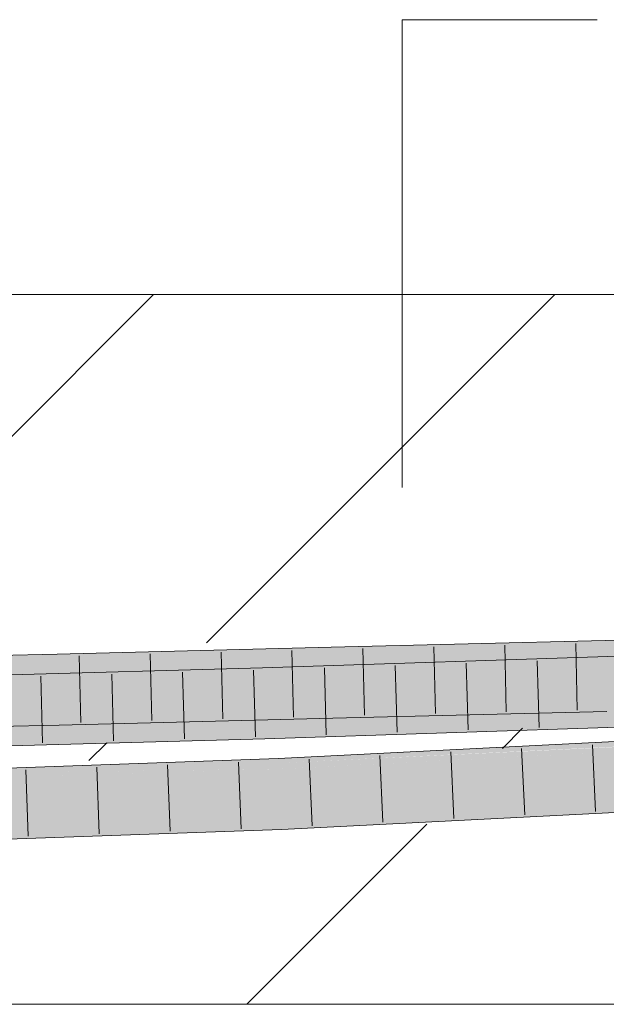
# Model space of a CAD drawing. Extents: x -620 to 300, y 62 to 1107.
# Tile 202 of 256: x 220.59 to 222.65, y 723.7 to 727.17. Entities that reach past the tile are written whole.
import ezdxf
from ezdxf.lldxf.tags import DXFTag

# ---------------------------------------------------------------- set-up
doc = ezdxf.new("R2010")
doc.units = 0
doc.layers.get('0').update_dxf_attribs({"lineweight": 35})
doc.layers.add('E_Detail_Linie_Text_Bem', color=7, linetype='Continuous', lineweight=13)
for name, color, linetype, lineweight, true_color in [('E_Detail_Wandschraffur', 7, 'Continuous', 5, 0xc0c0c0), ('E_Leerrohr 25-A06G9G0X8I', 7, 'Continuous', 9, 0xff8000), ('E_Leerrohr 25-Shading', 7, 'Continuous', 9, 0xff8000)]:
    doc.layers.add(name, color=color, linetype=linetype, lineweight=lineweight, true_color=true_color)
tags = doc.linetypes.add('fein_strichliert', pattern=[4, 1, -2, 1]).pattern_tags.tags
tags[8:9] = [DXFTag(74, 4), DXFTag(75, 0), DXFTag(340, '0'), DXFTag(46, 0.0), DXFTag(50, 0.0), DXFTag(44, 0.0), DXFTag(45, 0.0)]
tags[6:7] = [DXFTag(74, 4), DXFTag(75, 0), DXFTag(340, '0'), DXFTag(46, 0.0), DXFTag(50, 0.0), DXFTag(44, 0.0), DXFTag(45, 0.0)]
tags[4:5] = [DXFTag(74, 4), DXFTag(75, 0), DXFTag(340, '0'), DXFTag(46, 0.0), DXFTag(50, 0.0), DXFTag(44, 0.0), DXFTag(45, 0.0)]

# ---------------------------------------------------------------- blocks, each defined once
blk = doc.blocks.new('Shading-A06G9FMP8I', base_point=(188.1987, 722.6844))
at = {"layer": 'E_Leerrohr 25-Shading', "color": 43, "true_color": 0xd7ab7f}
for points in [[(222.6521, 724.9446), (222.6513, 724.9813), (221.6857, 724.9213), (221.6848, 724.9579)], [(223.1064, 724.9902), (222.6513, 724.9813), (223.1027, 724.9708), (222.6521, 724.9446)], [(222.8536, 724.9486), (223.1026, 724.9703), (222.6521, 724.9446), (223.1027, 724.9708)], [(220.7208, 724.897), (220.7199, 724.9336), (219.768, 724.8754), (219.7673, 724.912)], [(221.6857, 724.9213), (221.6848, 724.9579), (220.7208, 724.897), (220.7199, 724.9336)], [(223.2163, 724.9438), (221.4435, 724.8851), (223.2151, 724.9374), (221.4445, 724.8485)], [(223.0023, 724.9001), (223.2123, 724.9218), (221.4445, 724.8485), (223.2151, 724.9374)], [(221.4445, 724.8485), (221.4435, 724.8851), (219.1758, 724.7867), (219.1751, 724.8233)], [(222.6196, 724.7304), (222.6568, 724.7313), (221.69, 724.7446), (222.656, 724.7679)], [(220.7251, 724.7203), (220.5552, 724.7164), (220.7251, 724.7174)], [(221.6905, 724.7243), (221.69, 724.7446), (220.7251, 724.7174), (220.7251, 724.7203)], [(220.7259, 724.6837), (221.6909, 724.7079), (220.7251, 724.7174), (221.6905, 724.7243)], [(223.0243, 724.7239), (221.4499, 724.6718), (223.0246, 724.7239), (223.0795, 724.7213)], [(221.4502, 724.66), (223.0903, 724.7207), (221.4499, 724.6718), (223.0795, 724.7213)], [(223.0903, 724.7207), (221.4502, 724.66), (223.1084, 724.7198), (221.451, 724.6353)], [(223.1084, 724.7198), (221.451, 724.6353), (223.4688, 724.702)], [(222.6196, 724.7304), (221.69, 724.7446), (221.6905, 724.7243)], [(221.6909, 724.7079), (222.6196, 724.7304), (221.6905, 724.7243)], [(220.4997, 724.7151), (220.3367, 724.7032), (220.7259, 724.6837), (220.3377, 724.6749)], [(220.5552, 724.7164), (220.4997, 724.7151), (220.7251, 724.7174), (220.7259, 724.6837)], [(221.4502, 724.66), (221.4499, 724.6718), (219.1795, 724.5921), (219.1791, 724.6099)], [(219.1798, 724.5734), (221.451, 724.6353), (219.1795, 724.5921), (221.4502, 724.66)], [(223.1677, 724.6345), (223.2829, 724.6397), (222.3529, 724.6091), (223.282, 724.6565)], [(221.4991, 724.5582), (223.1677, 724.6345), (221.4988, 724.5655), (222.3529, 724.6091)], [(221.4995, 724.55), (223.1677, 724.6345), (221.4991, 724.5582)], [(221.4995, 724.55), (223.283, 724.6364), (223.1677, 724.6345), (223.2829, 724.638)], [(221.4995, 724.55), (221.4997, 724.5446), (223.2831, 724.6348), (223.2836, 724.6252)], [(221.4997, 724.5446), (221.5004, 724.5289), (223.2836, 724.6252), (223.2839, 724.6199)], [(220.0432, 724.5114), (221.4991, 724.5582), (219.9407, 724.5106), (221.4988, 724.5655)], [(220.5456, 724.5175), (221.4995, 724.55), (220.0432, 724.5114), (221.4991, 724.5582)], [(221.4997, 724.5446), (221.4995, 724.55), (220.6467, 724.5175), (220.4811, 724.5153)], [(220.6467, 724.5175), (221.5004, 724.5289), (221.4997, 724.5446)], [(219.9414, 724.4846), (221.4964, 724.5288), (219.9411, 724.4951), (220.6467, 724.5175)], [(219.9411, 724.4951), (220.6467, 724.5175), (219.9411, 724.4969), (220.4811, 724.5153)], [(221.3735, 724.5253), (219.9414, 724.4846), (219.9415, 724.48)], [(219.9416, 724.4781), (221.3735, 724.5253), (219.9415, 724.48)], [(221.5004, 724.5289), (219.9416, 724.4781), (220.4621, 724.4923)], [(219.9416, 724.4781), (221.5004, 724.5289), (221.3735, 724.5253), (221.4964, 724.5288)], [(223.2515, 724.4413), (221.5081, 724.3523), (221.5092, 724.3273)], [(221.5097, 724.3157), (223.2515, 724.4413), (221.5092, 724.3273)], [(223.2515, 724.4413), (221.5097, 724.3157), (223.2936, 724.4297), (221.5114, 724.3158)], [(221.5114, 724.3158), (223.2948, 724.4068), (223.2936, 724.4297)], [(219.9473, 724.2607), (221.5081, 724.3523), (219.9464, 724.2972)], [(219.9473, 724.2607), (220.4639, 724.2789), (221.5081, 724.3523), (221.5092, 724.3273)], [(220.4639, 724.2789), (221.5097, 724.3157), (221.5092, 724.3273)]]:
    blk.add_solid(points, dxfattribs=at)
at = {"layer": 'E_Leerrohr 25-Shading', "color": 31, "true_color": 0xfabd7f}
for points in [[(222.6541, 724.8563), (222.6521, 724.9446), (221.6878, 724.8329), (221.6857, 724.9213)], [(222.8536, 724.9486), (222.6521, 724.9446), (222.8406, 724.86), (222.6541, 724.8563)], [(220.4966, 724.8035), (220.7229, 724.8086), (219.768, 724.8754), (220.7208, 724.897)], [(221.6878, 724.8329), (221.6857, 724.9213), (220.7229, 724.8086), (220.7208, 724.897)], [(221.4445, 724.8485), (223.0008, 724.8891), (223.0023, 724.9001)], [(223.0008, 724.8891), (221.4445, 724.8485), (222.9935, 724.8372), (222.2395, 724.8173)], [(223.0897, 724.8228), (222.8406, 724.86), (222.6549, 724.8174), (222.6541, 724.8563)], [(221.4459, 724.8047), (221.4445, 724.8485), (219.1758, 724.7867)], [(221.6885, 724.8047), (221.6878, 724.8329), (220.7233, 724.7918), (220.7229, 724.8086)], [(221.4459, 724.8047), (221.8733, 724.8076), (221.4445, 724.8485), (222.2395, 724.8173)], [(221.6885, 724.8047), (222.6541, 724.8563), (221.6878, 724.8329)], [(221.6885, 724.8047), (221.9541, 724.8082), (222.6541, 724.8563), (222.6547, 724.8282)], [(221.9541, 724.8082), (222.6549, 724.8174), (222.6547, 724.8282)], [(222.2395, 724.8173), (222.3955, 724.8112), (222.9935, 724.8372), (222.9919, 724.8253)], [(221.4459, 724.8047), (219.1758, 724.7867), (221.4461, 724.7963), (221.1047, 724.7883)], [(221.1047, 724.7883), (219.1758, 724.7867), (219.2378, 724.7446), (219.1766, 724.7437)], [(221.4464, 724.7886), (221.1047, 724.7883), (219.4964, 724.7481), (219.2378, 724.7446)], [(221.4464, 724.7886), (220.4978, 724.7689), (221.4472, 724.7602), (219.5067, 724.7441)], [(220.5553, 724.7164), (220.7251, 724.7203), (219.7698, 724.787), (220.7229, 724.8086)], [(221.6887, 724.7999), (221.6885, 724.8047), (220.7238, 724.7745), (220.7233, 724.7918)], [(221.6891, 724.7798), (221.6887, 724.7999), (220.724, 724.7622), (220.7238, 724.7745)], [(221.1047, 724.7883), (221.4464, 724.7886), (221.4461, 724.7963)], [(221.4459, 724.8047), (221.4461, 724.7963), (221.8733, 724.8076)], [(221.8733, 724.8076), (221.4461, 724.7963), (221.9541, 724.8082), (221.4462, 724.7936)], [(221.4462, 724.7936), (221.4464, 724.7886), (221.9541, 724.8082), (222.3955, 724.8112)], [(221.9527, 724.8007), (221.4464, 724.7886), (221.9515, 724.7769), (221.4472, 724.7602)], [(222.0719, 724.8097), (221.6885, 724.8047), (221.6887, 724.7999)], [(222.6554, 724.7969), (222.6549, 724.8174), (221.6887, 724.7999), (222.0719, 724.8097)], [(222.6554, 724.7969), (221.6887, 724.7999), (221.6891, 724.7798)], [(221.6891, 724.7798), (221.6894, 724.7691), (222.6554, 724.7969), (222.6558, 724.7775)], [(221.8733, 724.8076), (222.3955, 724.8112), (222.2395, 724.8173)], [(222.4048, 724.8113), (221.9527, 724.8007), (222.4033, 724.7918), (221.9515, 724.7769)], [(222.716, 724.7683), (222.4033, 724.7918), (222.4836, 724.7506), (221.9515, 724.7769)], [(222.4033, 724.7918), (222.735, 724.8028), (222.4048, 724.8113), (222.7367, 724.8192)], [(222.9164, 724.7836), (222.735, 724.8028), (222.716, 724.7683), (222.4033, 724.7918)], [(221.4472, 724.7602), (219.5067, 724.7441), (219.1774, 724.7), (219.1768, 724.7359)], [(221.4472, 724.7602), (219.1774, 724.7), (219.616, 724.7103)], [(221.4499, 724.6718), (221.4472, 724.7602), (219.1791, 724.6099), (219.1775, 724.6983)], [(220.724, 724.7622), (220.7241, 724.7609), (221.6891, 724.7798), (221.6894, 724.7691)], [(221.6894, 724.7691), (220.7241, 724.7609), (221.6899, 724.7498), (220.7248, 724.732)], [(221.9515, 724.7769), (221.4472, 724.7602), (222.4836, 724.7506), (221.4499, 724.6718)], [(222.6558, 724.7775), (221.6894, 724.7691), (222.656, 724.7679), (221.6899, 724.7498)], [(221.6899, 724.7498), (221.69, 724.7446), (222.656, 724.7679)], [(223.2206, 724.7304), (222.716, 724.7683), (223.0243, 724.7239), (222.4836, 724.7506)], [(220.7248, 724.732), (220.7251, 724.7203), (221.6899, 724.7498), (221.69, 724.7446)], [(222.4836, 724.7506), (221.4499, 724.6718), (223.0243, 724.7239)], [(223.2867, 724.5649), (223.2839, 724.6199), (221.507, 724.5292)], [(221.5004, 724.5289), (223.2867, 724.5649), (221.507, 724.5292)], [(221.5004, 724.5289), (223.25, 724.5297), (223.2867, 724.5649), (223.2884, 724.5317)], [(221.5016, 724.5011), (221.5004, 724.5289), (220.4621, 724.4923)], [(223.25, 724.5297), (221.5004, 724.5289), (221.5016, 724.5011)], [(221.5043, 724.4406), (223.25, 724.5297), (221.5016, 724.5011)], [(221.5081, 724.3523), (223.2515, 724.4413), (221.5043, 724.4406), (223.25, 724.5297)], [(219.944, 724.3856), (221.5043, 724.4406), (220.4621, 724.4923), (221.5016, 724.5011)], [(221.5043, 724.4406), (219.944, 724.3856), (219.9443, 724.3733)], [(219.9464, 724.2972), (221.5081, 724.3523), (219.9443, 724.3733), (221.5043, 724.4406)]]:
    blk.add_solid(points, dxfattribs=at)
blk = doc.blocks.new('Referenz-A06G9G0Z8I')
at = {"layer": 'E_Detail_Linie_Text_Bem', "color": 0, "linetype": 'Continuous', "ltscale": 0.13}
for p, q in [((221.9353, 725.5204), (221.9353, 727.1685)), ((221.9353, 727.1685), (222.622, 727.1685))]:
    blk.add_line(p, q, dxfattribs=at)
at = {"layer": 'E_Detail_Linie_Text_Bem', "linetype": 'Continuous', "ltscale": 0.13}
for p, q in [((206.3341, 726.2001), (266.3122, 726.2001)), ((266.3122, 723.7001), (218.3341, 723.7001))]:
    blk.add_line(p, q, dxfattribs=at)
at = {"layer": 'E_Detail_Wandschraffur', "linetype": 'fein_strichliert', "ltscale": 0.13}
for p, q in [((219.8085, 724.9497), (221.0589, 726.2001)), ((222.2887, 724.6015), (222.3598, 724.6726)), ((221.3873, 723.7001), (222.022, 724.3347))]:
    blk.add_line(p, q, dxfattribs=at)
at = {"layer": 'E_Detail_Wandschraffur', "linetype": 'ByBlock', "ltscale": 0.13}
for p, q in [((221.2462, 724.9732), (222.4731, 726.2001)), ((220.8315, 724.5585), (220.894, 724.621))]:
    blk.add_line(p, q, dxfattribs=at)
at = {"layer": 'E_Leerrohr 25-A06G9G0X8I', "linetype": 'Continuous', "ltscale": 0.13}
for p, q in [((223.6093, 725.0001), (222.6513, 724.9813)), ((222.6513, 724.9813), (221.6848, 724.9579)), ((222.2969, 724.9652), (222.3023, 724.7303)), ((222.5469, 724.9712), (222.5522, 724.7363)), ((220.7199, 724.9336), (219.7673, 724.912)), ((221.6848, 724.9579), (220.7199, 724.9336)), ((220.7973, 724.928), (220.8029, 724.6931)), ((221.0472, 724.9343), (221.0528, 724.6994)), ((221.2971, 724.9406), (221.3028, 724.7057)), ((223.5884, 724.9561), (221.4435, 724.8851)), ((221.547, 724.9469), (221.5527, 724.712)), ((221.7969, 724.9531), (221.8026, 724.7182)), ((222.0469, 724.9591), (222.0525, 724.7242)), ((221.9108, 724.8931), (221.9179, 724.6582)), ((222.1607, 724.9014), (222.1677, 724.6665)), ((222.4106, 724.9096), (222.4176, 724.6747)), ((221.4435, 724.8851), (219.1751, 724.8233)), ((220.9116, 724.8631), (220.918, 724.6282)), ((221.1614, 724.8699), (221.1681, 724.635)), ((221.4111, 724.8767), (221.4181, 724.6418)), ((221.661, 724.8848), (221.668, 724.6499)), ((220.6618, 724.8563), (220.668, 724.6214)), ((222.6568, 724.7313), (221.6909, 724.708)), ((220.7259, 724.6837), (219.7722, 724.662)), ((221.6909, 724.708), (220.7259, 724.6837)), ((223.5958, 724.7062), (221.451, 724.6352)), ((223.282, 724.6565), (221.4988, 724.5655)), ((221.451, 724.6352), (219.1798, 724.5733)), ((222.6057, 724.6145), (222.617, 724.3797)), ((222.1066, 724.589), (222.1174, 724.3542)), ((222.3561, 724.6017), (222.3672, 724.367)), ((221.4988, 724.5655), (219.9407, 724.5106)), ((221.3579, 724.553), (221.3678, 724.3182)), ((221.6075, 724.5635), (221.6178, 724.3287)), ((221.857, 724.5762), (221.8676, 724.3415)), ((220.6094, 724.5266), (220.6173, 724.2918)), ((220.8589, 724.5354), (220.8675, 724.3006)), ((221.1084, 724.5442), (221.1177, 724.3094)), ((223.2948, 724.4068), (221.5097, 724.3157)), ((221.5097, 724.3157), (219.9473, 724.2607))]:
    blk.add_line(p, q, dxfattribs=at)

msp = doc.modelspace()

# ---------------------------------------------------------------- block references
at = {"color": 8, "lineweight": 25, "ltscale": 0.25, "true_color": 0x808080}
msp.add_blockref('Referenz-A06G9G0Z8I', (0, 0), dxfattribs=at)
msp.add_blockref('Shading-A06G9FMP8I', (188.1987, 722.6844))

doc.saveas('drawing.dxf')
